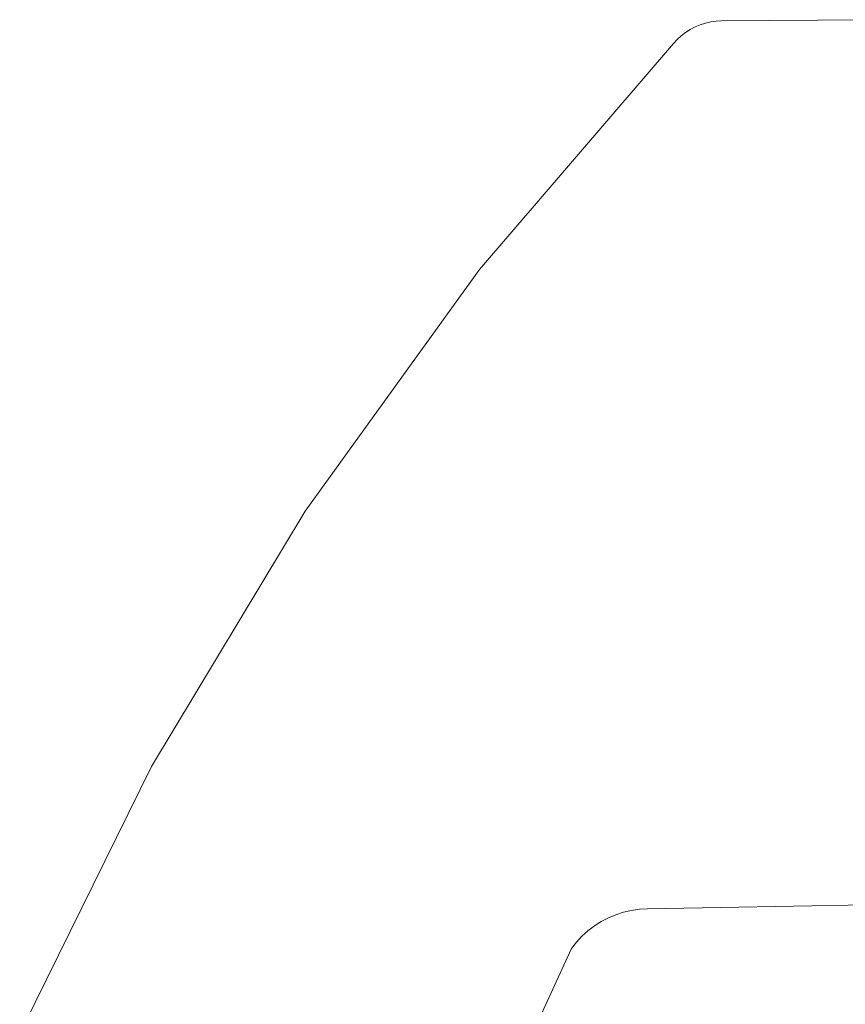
# Model space of a CAD drawing. Header units: millimetres. Extents: x 1865 to 2161, y 1201 to 1385.
# Tile 13 of 40: x 1874 to 1900, y 1339 to 1370. Entities that reach past the tile are written whole.
import ezdxf

# ---------------------------------------------------------------- set-up
doc = ezdxf.new("R2010")
doc.units = ezdxf.units.MM
doc.header["$LTSCALE"] = 25.4
doc.layers.add('Lighting-Moving Light', color=7, linetype='Continuous', lineweight=5)

# ---------------------------------------------------------------- blocks, each defined once
blk = doc.blocks.new('Group-1')
at = {"layer": 'Lighting-Moving Light', "color": 7, "linetype": 'Continuous', "lineweight": 5, "transparency": 33554687}
for points, invisible_edges in [([(-116.522, 76.805, -77.387), (-112, 76.845, -77.387), (-112, 49.211, -77.387), (-118.833, 49.092, -77.387)], 8), ([(-118.833, 49.092, -47.544), (-112, 49.211, -47.544), (-112, 76.845, -47.544), (-116.522, 76.805, -47.544)], 8), ([(-116.861, 76.773, -77.387), (-116.692, 76.796, -77.387), (-116.522, 76.805, -77.387), (-118.833, 49.092, -77.387)], 12), ([(-118.833, 49.092, -47.544), (-116.522, 76.805, -47.544), (-116.692, 76.796, -47.544), (-116.861, 76.773, -47.544)], 9), ([(-118.833, 49.092, -77.387), (-117.028, 76.735, -77.387), (-116.861, 76.773, -77.387)], 9), ([(-116.861, 76.773, -47.544), (-117.028, 76.735, -47.544), (-118.833, 49.092, -47.544)], 10), ([(-117.348, 76.618, -77.387), (-117.191, 76.683, -77.387), (-117.028, 76.735, -77.387), (-118.833, 49.092, -77.387)], 12), ([(-118.833, 49.092, -47.544), (-117.028, 76.735, -47.544), (-117.191, 76.683, -47.544), (-117.348, 76.618, -47.544)], 9), ([(-118.833, 49.092, -77.387), (-117.5, 76.539, -77.387), (-117.348, 76.618, -77.387)], 9), ([(-117.348, 76.618, -47.544), (-117.5, 76.539, -47.544), (-118.833, 49.092, -47.544)], 10), ([(-117.644, 76.448, -77.387), (-117.5, 76.539, -77.387), (-118.833, 49.092, -77.387)], 10), ([(-118.833, 49.092, -47.544), (-117.5, 76.539, -47.544), (-117.644, 76.448, -47.544)], 9), ([(-117.5, 76.539, -47.544), (-117.5, 76.539, -77.387), (-117.644, 76.448, -77.387), (-117.644, 76.448, -47.544)], 5), ([(-117.348, 76.618, -47.544), (-117.348, 76.618, -77.387), (-117.5, 76.539, -77.387), (-117.5, 76.539, -47.544)], 5), ([(-117.191, 76.683, -47.544), (-117.191, 76.683, -77.387), (-117.348, 76.618, -77.387), (-117.348, 76.618, -47.544)], 5), ([(-117.028, 76.735, -47.544), (-117.028, 76.735, -77.387), (-117.191, 76.683, -77.387), (-117.191, 76.683, -47.544)], 5), ([(-116.861, 76.773, -47.544), (-116.861, 76.773, -77.387), (-117.028, 76.735, -77.387), (-117.028, 76.735, -47.544)], 5), ([(-116.692, 76.796, -47.544), (-116.692, 76.796, -77.387), (-116.861, 76.773, -77.387), (-116.861, 76.773, -47.544)], 5), ([(-116.522, 76.805, -47.544), (-116.522, 76.805, -77.387), (-116.692, 76.796, -77.387), (-116.692, 76.796, -47.544)], 4), ([(-117.78, 76.345, -77.387), (-117.644, 76.448, -77.387), (-118.833, 49.092, -77.387)], 10), ([(-118.833, 49.092, -47.544), (-117.644, 76.448, -47.544), (-117.78, 76.345, -47.544)], 9), ([(-118.833, 49.092, -77.387), (-118.023, 76.105, -77.387), (-117.907, 76.23, -77.387), (-117.78, 76.345, -77.387)], 9), ([(-117.78, 76.345, -47.544), (-117.907, 76.23, -47.544), (-118.023, 76.105, -47.544), (-118.833, 49.092, -47.544)], 12), ([(-117.907, 76.23, -47.544), (-117.907, 76.23, -77.387), (-118.023, 76.105, -77.387), (-118.023, 76.105, -47.544)], 1), ([(-117.78, 76.345, -47.544), (-117.78, 76.345, -77.387), (-117.907, 76.23, -77.387), (-117.907, 76.23, -47.544)], 5), ([(-117.644, 76.448, -47.544), (-117.644, 76.448, -77.387), (-117.78, 76.345, -77.387), (-117.78, 76.345, -47.544)], 5), ([(-119.085, 49.077, -77.387), (-119.335, 49.041, -77.387), (-124.076, 69.042, -77.387), (-118.023, 76.105, -77.387)], 10), ([(-118.023, 76.105, -47.544), (-124.076, 69.042, -47.544), (-119.335, 49.041, -47.544), (-119.085, 49.077, -47.544)], 10), ([(-118.023, 76.105, -47.544), (-118.023, 76.105, -77.387), (-124.076, 69.042, -77.387), (-124.076, 69.042, -47.544)], 4), ([(-118.833, 49.092, -77.387), (-119.085, 49.077, -77.387), (-118.023, 76.105, -77.387)], 10), ([(-118.023, 76.105, -47.544), (-119.085, 49.077, -47.544), (-118.833, 49.092, -47.544)], 9), ([(-119.822, 48.906, -77.387), (-120.055, 48.808, -77.387), (-129.52, 61.5, -77.387), (-124.076, 69.042, -77.387)], 10), ([(-124.076, 69.042, -47.544), (-129.52, 61.5, -47.544), (-120.055, 48.808, -47.544), (-119.822, 48.906, -47.544)], 10), ([(-124.076, 69.042, -47.544), (-124.076, 69.042, -77.387), (-129.52, 61.5, -77.387), (-129.52, 61.5, -47.544)], 5), ([(-124.076, 69.042, -77.387), (-119.581, 48.983, -77.387), (-119.822, 48.906, -77.387)], 9), ([(-119.335, 49.041, -77.387), (-119.581, 48.983, -77.387), (-124.076, 69.042, -77.387)], 10), ([(-124.076, 69.042, -47.544), (-119.581, 48.983, -47.544), (-119.335, 49.041, -47.544)], 9), ([(-119.822, 48.906, -47.544), (-119.581, 48.983, -47.544), (-124.076, 69.042, -47.544)], 10), ([(-121.054, 48.05, -77.387), (-121.21, 47.852, -77.387), (-134.317, 53.53, -77.387), (-129.52, 61.5, -77.387)], 10), ([(-129.52, 61.5, -47.544), (-134.317, 53.53, -47.544), (-121.21, 47.852, -47.544), (-121.054, 48.05, -47.544)], 10), ([(-129.52, 61.5, -47.544), (-129.52, 61.5, -77.387), (-134.317, 53.53, -77.387), (-134.317, 53.53, -47.544)], 5), ([(-129.52, 61.5, -77.387), (-120.055, 48.808, -77.387), (-120.279, 48.692, -77.387)], 9), ([(-120.279, 48.692, -77.387), (-120.492, 48.556, -77.387), (-129.52, 61.5, -77.387)], 10), ([(-120.492, 48.556, -77.387), (-120.693, 48.404, -77.387), (-129.52, 61.5, -77.387)], 10), ([(-120.693, 48.404, -77.387), (-120.881, 48.234, -77.387), (-129.52, 61.5, -77.387)], 10), ([(-120.881, 48.234, -77.387), (-121.054, 48.05, -77.387), (-129.52, 61.5, -77.387)], 10), ([(-129.52, 61.5, -47.544), (-120.492, 48.556, -47.544), (-120.279, 48.692, -47.544)], 9), ([(-129.52, 61.5, -47.544), (-120.693, 48.404, -47.544), (-120.492, 48.556, -47.544)], 9), ([(-129.52, 61.5, -47.544), (-120.881, 48.234, -47.544), (-120.693, 48.404, -47.544)], 9), ([(-121.054, 48.05, -47.544), (-120.881, 48.234, -47.544), (-129.52, 61.5, -47.544)], 10), ([(-120.279, 48.692, -47.544), (-120.055, 48.808, -47.544), (-129.52, 61.5, -47.544)], 10), ([(-138.434, 45.189, -77.387), (-134.317, 53.53, -77.387), (-121.21, 47.852, -77.387), (-124.982, 39.644, -77.387)], 10), ([(-124.982, 39.644, -47.544), (-121.21, 47.852, -47.544), (-134.317, 53.53, -47.544), (-138.434, 45.189, -47.544)], 10), ([(-134.317, 53.53, -47.544), (-134.317, 53.53, -77.387), (-138.434, 45.189, -77.387), (-138.434, 45.189, -47.544)], 5), ([(-120.055, 48.808, -47.544), (-120.055, 48.808, -77.387), (-119.822, 48.906, -77.387), (-119.822, 48.906, -47.544)], 5), ([(-119.822, 48.906, -47.544), (-119.822, 48.906, -77.387), (-119.581, 48.983, -77.387), (-119.581, 48.983, -47.544)], 5), ([(-119.581, 48.983, -47.544), (-119.581, 48.983, -77.387), (-119.335, 49.041, -77.387), (-119.335, 49.041, -47.544)], 5), ([(-119.335, 49.041, -47.544), (-119.335, 49.041, -77.387), (-119.085, 49.077, -77.387), (-119.085, 49.077, -47.544)], 5), ([(-119.085, 49.077, -47.544), (-119.085, 49.077, -77.387), (-118.833, 49.092, -77.387), (-118.833, 49.092, -47.544)], 1), ([(-120.492, 48.556, -47.544), (-120.492, 48.556, -77.387), (-120.279, 48.692, -77.387), (-120.279, 48.692, -47.544)], 5), ([(-120.279, 48.692, -47.544), (-120.279, 48.692, -77.387), (-120.055, 48.808, -77.387), (-120.055, 48.808, -47.544)], 5), ([(-120.881, 48.234, -47.544), (-120.881, 48.234, -77.387), (-120.693, 48.404, -77.387), (-120.693, 48.404, -47.544)], 5), ([(-120.693, 48.404, -47.544), (-120.693, 48.404, -77.387), (-120.492, 48.556, -77.387), (-120.492, 48.556, -47.544)], 5), ([(-121.21, 47.852, -47.544), (-121.21, 47.852, -77.387), (-121.054, 48.05, -77.387), (-121.054, 48.05, -47.544)], 4), ([(-121.054, 48.05, -47.544), (-121.054, 48.05, -77.387), (-120.881, 48.234, -77.387), (-120.881, 48.234, -47.544)], 5), ([(-124.982, 39.644, -47.544), (-124.982, 39.644, -77.387), (-121.21, 47.852, -77.387), (-121.21, 47.852, -47.544)], 1)]:
    blk.add_3dface(points, dxfattribs=dict(at, invisible_edges=invisible_edges))
for points in [[(-112, 76.845, -47.544), (-112, 76.845, -77.387), (-116.522, 76.805, -77.387), (-116.522, 76.805, -47.544)], [(-118.833, 49.092, -47.544), (-118.833, 49.092, -77.387), (-112, 49.211, -77.387), (-112, 49.211, -47.544)]]:
    blk.add_3dface(points, dxfattribs=at)
at = {"layer": 'Lighting-Moving Light', "color": 0, "flags": 1}
for tag in ['Yoke', '3D_Symbol_Name', 'Weight', 'Weight', 'Wattage', 'Candlepower', 'Body', 'Model_Name', 'Beam_Angle', 'Field_Angle', 'Remarks', 'Beam_Angle_2', 'Field_Angle_2', 'Num_Channels', 'Frame_Size', 'Device_Type', 'FixtureID', 'Frame_Size', 'Base', 'Lens', 'Inst_Type', 'Lamp']:
    blk.add_attdef(tag, (-144.25, -164.904), '', height=0.18, dxfattribs=at)

msp = doc.modelspace()

# ---------------------------------------------------------------- block references
at = {"layer": 'Lighting-Moving Light', "color": 7, "transparency": 33554687}
msp.add_blockref('Group-1', (2012.623, 1292.88), dxfattribs=at)

doc.saveas('drawing.dxf')
